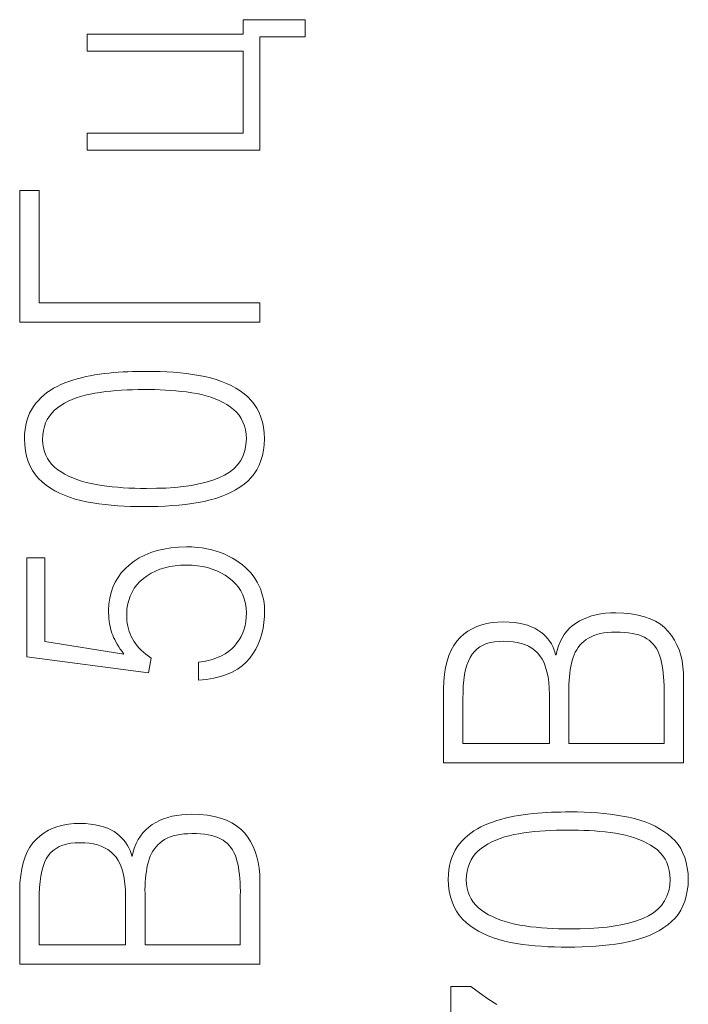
# Model space of a CAD drawing. Header units: millimetres. Extents: x 0 to 420, y 0 to 297.
# Tile 29 of 66: x 91.34 to 98.02, y 202.5 to 212.34. Entities that reach past the tile are written whole.
import ezdxf

# ---------------------------------------------------------------- set-up
doc = ezdxf.new("R2010")
doc.units = ezdxf.units.MM
doc.linetypes.add('K5LT_THIN', pattern=[0])
doc.layers.add('Слой 1', color=6, linetype='Continuous')

msp = doc.modelspace()

# ---------------------------------------------------------------- linework, layer by layer
at = {"layer": 'Слой 1', "linetype": 'K5LT_THIN', "lineweight": 18}
for p, q in [((94.1901, 212.3444), (93.5707, 212.3444)), ((93.5707, 212.3444), (93.5707, 212.1981)), ((94.1901, 212.1744), (94.1901, 212.3444)), ((93.5707, 212.1981), (92.0123, 212.1981)), ((92.0123, 212.1981), (92.0123, 212.0281)), ((93.7373, 211.0411), (93.7373, 212.1744)), ((93.7373, 212.1744), (94.1901, 212.1744)), ((92.0123, 212.0281), (93.5707, 212.0281)), ((93.5707, 212.0281), (93.5707, 211.2111)), ((92.0123, 211.2111), (92.0123, 211.0411)), ((93.5707, 211.2111), (92.0123, 211.2111)), ((92.0123, 211.0411), (93.7373, 211.0411)), ((91.5318, 210.6361), (91.3373, 210.6361)), ((91.3373, 210.6361), (91.3373, 209.321)), ((91.5318, 209.5146), (91.5318, 210.6361)), ((93.7373, 209.5146), (91.5318, 209.5146)), ((93.7373, 209.321), (93.7373, 209.5146)), ((91.3373, 209.321), (93.7373, 209.321)), ((91.9118, 208.7544), (91.8695, 208.7417)), ((91.9548, 208.766), (91.9118, 208.7544)), ((91.9987, 208.7765), (91.9548, 208.766)), ((92.0433, 208.7859), (91.9987, 208.7765)), ((92.0887, 208.7941), (92.0433, 208.7859)), ((92.1348, 208.8013), (92.0887, 208.7941)), ((92.1818, 208.8074), (92.1348, 208.8013)), ((92.229, 208.8121), (92.1818, 208.8074)), ((92.2762, 208.8163), (92.229, 208.8121)), ((92.3233, 208.8198), (92.2762, 208.8163)), ((92.3703, 208.8228), (92.3233, 208.8198)), ((92.4172, 208.8251), (92.3703, 208.8228)), ((92.464, 208.8269), (92.4172, 208.8251)), ((92.5108, 208.8281), (92.464, 208.8269)), ((92.5574, 208.8286), (92.5108, 208.8281)), ((92.604, 208.8286), (92.5574, 208.8286)), ((92.6735, 208.8285), (92.604, 208.8286)), ((92.7419, 208.8269), (92.6735, 208.8285)), ((92.8091, 208.824), (92.7419, 208.8269)), ((92.8751, 208.8196), (92.8091, 208.824)), ((92.9399, 208.8138), (92.8751, 208.8196)), ((93.0035, 208.8066), (92.9399, 208.8138)), ((93.066, 208.7981), (93.0035, 208.8066)), ((93.1272, 208.7881), (93.066, 208.7981)), ((93.1873, 208.7767), (93.1272, 208.7881)), ((93.2452, 208.763), (93.1873, 208.7767)), ((93.3006, 208.7472), (93.2452, 208.763)), ((91.6757, 208.6598), (91.642, 208.6389)), ((91.7112, 208.6791), (91.6757, 208.6598)), ((91.7484, 208.6968), (91.7112, 208.6791)), ((91.7873, 208.7129), (91.7484, 208.6968)), ((91.828, 208.7278), (91.7873, 208.7129)), ((91.8695, 208.7417), (91.828, 208.7278)), ((93.3535, 208.7291), (93.3006, 208.7472)), ((93.4039, 208.7087), (93.3535, 208.7291)), ((93.4517, 208.6862), (93.4039, 208.7087)), ((93.4971, 208.6614), (93.4517, 208.6862)), ((93.5399, 208.6343), (93.4971, 208.6614)), ((91.5507, 208.5663), (91.5237, 208.5389)), ((91.5795, 208.5921), (91.5507, 208.5663)), ((91.6099, 208.6163), (91.5795, 208.5921)), ((91.642, 208.6389), (91.6099, 208.6163)), ((91.8611, 208.5476), (91.9028, 208.5639)), ((91.9028, 208.5639), (91.9465, 208.5784)), ((91.9465, 208.5784), (91.9923, 208.5912)), ((91.9923, 208.5912), (92.0402, 208.6022)), ((92.0402, 208.6022), (92.0901, 208.6114)), ((92.0901, 208.6114), (92.1418, 208.6194)), ((92.1418, 208.6194), (92.1941, 208.6263)), ((92.1941, 208.6263), (92.2471, 208.6323)), ((92.2471, 208.6323), (92.3008, 208.6372)), ((92.3008, 208.6372), (92.3551, 208.6411)), ((92.3551, 208.6411), (92.4101, 208.6441)), ((92.4101, 208.6441), (92.4657, 208.646)), ((92.4657, 208.646), (92.522, 208.6469)), ((92.522, 208.6469), (92.579, 208.6468)), ((92.579, 208.6468), (92.633, 208.647)), ((92.633, 208.647), (92.6867, 208.6464)), ((92.6867, 208.6464), (92.7403, 208.6448)), ((92.7403, 208.6448), (92.7936, 208.6423)), ((92.7936, 208.6423), (92.8466, 208.6389)), ((92.8466, 208.6389), (92.8995, 208.6345)), ((92.8995, 208.6345), (92.9522, 208.6293)), ((92.9522, 208.6293), (93.0046, 208.6232)), ((93.0046, 208.6232), (93.0568, 208.6161)), ((93.0568, 208.6161), (93.1075, 208.6073)), ((93.1075, 208.6073), (93.1563, 208.5967)), ((93.1563, 208.5967), (93.2031, 208.5844)), ((93.2031, 208.5844), (93.2479, 208.5703)), ((93.2479, 208.5703), (93.2908, 208.5546)), ((93.2908, 208.5546), (93.3318, 208.5372)), ((93.5801, 208.6051), (93.5399, 208.6343)), ((93.6179, 208.5736), (93.5801, 208.6051)), ((93.6519, 208.5394), (93.6179, 208.5736)), ((91.4752, 208.4788), (91.4546, 208.4457)), ((91.4984, 208.5099), (91.4752, 208.4788)), ((91.5237, 208.5389), (91.4984, 208.5099)), ((91.6845, 208.4398), (91.7151, 208.465)), ((91.7151, 208.465), (91.7485, 208.4883)), ((91.7485, 208.4883), (91.784, 208.5098)), ((91.784, 208.5098), (91.8215, 208.5296)), ((91.8215, 208.5296), (91.8611, 208.5476)), ((93.3318, 208.5372), (93.3708, 208.518)), ((93.3708, 208.518), (93.4078, 208.4971)), ((93.4078, 208.4971), (93.4429, 208.4744)), ((93.4429, 208.4744), (93.4756, 208.4493)), ((93.682, 208.5021), (93.6519, 208.5394)), ((93.7083, 208.4618), (93.682, 208.5021)), ((93.7307, 208.4184), (93.7083, 208.4618)), ((91.4214, 208.3732), (91.4088, 208.3339)), ((91.4367, 208.4105), (91.4214, 208.3732)), ((91.4546, 208.4457), (91.4367, 208.4105)), ((91.6136, 208.3494), (91.6338, 208.382)), ((91.6338, 208.382), (91.6574, 208.4122)), ((91.6574, 208.4122), (91.6845, 208.4398)), ((93.4756, 208.4493), (93.5046, 208.4215)), ((93.5046, 208.4215), (93.5299, 208.3912)), ((93.5299, 208.3912), (93.5515, 208.3584)), ((93.5515, 208.3584), (93.5694, 208.3229)), ((93.7492, 208.372), (93.7307, 208.4184)), ((93.7639, 208.3225), (93.7492, 208.372)), ((91.3987, 208.2924), (91.3914, 208.2489)), ((91.4088, 208.3339), (91.3987, 208.2924)), ((91.5741, 208.2364), (91.5838, 208.2766)), ((91.5838, 208.2766), (91.597, 208.3142)), ((91.597, 208.3142), (91.6136, 208.3494)), ((93.5694, 208.3229), (93.5836, 208.285)), ((93.5836, 208.285), (93.5941, 208.2444)), ((93.7746, 208.2699), (93.7639, 208.3225)), ((93.7815, 208.2143), (93.7746, 208.2699)), ((91.3866, 208.2034), (91.3845, 208.1557)), ((91.3914, 208.2489), (91.3866, 208.2034)), ((91.5651, 208.1486), (91.5678, 208.1938)), ((91.5678, 208.1938), (91.5741, 208.2364)), ((93.5941, 208.2444), (93.6009, 208.2013)), ((93.6009, 208.2013), (93.604, 208.1557)), ((93.7845, 208.1557), (93.7815, 208.2143)), ((91.3845, 208.1557), (91.3879, 208.0941)), ((91.3879, 208.0941), (91.3954, 208.0359)), ((91.5679, 208.1062), (91.5651, 208.1486)), ((91.5742, 208.0661), (91.5679, 208.1062)), ((91.5841, 208.0281), (91.5742, 208.0661)), ((93.5995, 208.095), (93.5884, 208.0387)), ((93.604, 208.1557), (93.5995, 208.095)), ((93.7748, 208.0401), (93.7816, 208.0964)), ((93.7816, 208.0964), (93.7845, 208.1557)), ((91.3954, 208.0359), (91.4069, 207.9811)), ((91.4069, 207.9811), (91.4226, 207.9297)), ((91.5975, 207.9923), (91.5841, 208.0281)), ((91.6145, 207.9587), (91.5975, 207.9923)), ((93.5709, 207.9866), (93.5468, 207.9387)), ((93.5884, 208.0387), (93.5709, 207.9866)), ((93.7494, 207.9369), (93.764, 207.9869)), ((93.764, 207.9869), (93.7748, 208.0401)), ((91.4226, 207.9297), (91.4423, 207.8817)), ((91.4423, 207.8817), (91.4662, 207.8371)), ((91.635, 207.9273), (91.6145, 207.9587)), ((91.6591, 207.8981), (91.635, 207.9273)), ((91.6867, 207.8712), (91.6591, 207.8981)), ((91.7179, 207.8464), (91.6867, 207.8712)), ((93.5163, 207.8952), (93.4792, 207.8559)), ((93.5468, 207.9387), (93.5163, 207.8952)), ((93.7085, 207.8461), (93.7309, 207.8899)), ((93.7309, 207.8899), (93.7494, 207.9369)), ((91.4662, 207.8371), (91.4941, 207.7959)), ((91.4941, 207.7959), (91.5262, 207.758)), ((91.752, 207.8234), (91.7179, 207.8464)), ((91.7883, 207.802), (91.752, 207.8234)), ((91.8267, 207.7822), (91.7883, 207.802)), ((91.8672, 207.7641), (91.8267, 207.7822)), ((91.9098, 207.7476), (91.8672, 207.7641)), ((93.329, 207.7638), (93.2673, 207.7409)), ((93.3856, 207.7902), (93.329, 207.7638)), ((93.4356, 207.8209), (93.3856, 207.7902)), ((93.4792, 207.8559), (93.4356, 207.8209)), ((93.6179, 207.7331), (93.652, 207.7676)), ((93.652, 207.7676), (93.6822, 207.8053)), ((93.6822, 207.8053), (93.7085, 207.8461)), ((91.5262, 207.758), (91.5623, 207.7236)), ((91.5623, 207.7236), (91.6019, 207.6923)), ((91.6019, 207.6923), (91.6439, 207.6632)), ((91.9545, 207.7327), (91.9098, 207.7476)), ((92.0013, 207.7194), (91.9545, 207.7327)), ((92.0502, 207.7077), (92.0013, 207.7194)), ((92.1012, 207.6976), (92.0502, 207.7077)), ((92.1542, 207.6893), (92.1012, 207.6976)), ((92.2078, 207.682), (92.1542, 207.6893)), ((92.2623, 207.6757), (92.2078, 207.682)), ((92.3174, 207.6704), (92.2623, 207.6757)), ((92.3732, 207.6662), (92.3174, 207.6704)), ((92.4298, 207.6631), (92.3732, 207.6662)), ((92.8881, 207.6691), (92.7981, 207.6632)), ((92.9734, 207.6778), (92.8881, 207.6691)), ((93.0539, 207.6894), (92.9734, 207.6778)), ((93.1298, 207.7037), (93.0539, 207.6894)), ((93.2009, 207.7209), (93.1298, 207.7037)), ((93.2673, 207.7409), (93.2009, 207.7209)), ((93.4962, 207.6454), (93.5394, 207.6724)), ((93.5394, 207.6724), (93.5799, 207.7016)), ((93.5799, 207.7016), (93.6179, 207.7331)), ((91.6439, 207.6632), (91.6883, 207.6365)), ((91.6883, 207.6365), (91.7352, 207.6121)), ((91.7352, 207.6121), (91.7846, 207.5901)), ((91.7846, 207.5901), (91.8365, 207.5704)), ((91.8365, 207.5704), (91.8908, 207.553)), ((92.4872, 207.661), (92.4298, 207.6631)), ((92.5452, 207.6599), (92.4872, 207.661)), ((92.604, 207.6599), (92.5452, 207.6599)), ((92.7034, 207.6601), (92.604, 207.6599)), ((92.7981, 207.6632), (92.7034, 207.6601)), ((93.2971, 207.5596), (93.3508, 207.5778)), ((93.3508, 207.5778), (93.4019, 207.5981)), ((93.4019, 207.5981), (93.4504, 207.6207)), ((93.4504, 207.6207), (93.4962, 207.6454)), ((91.8908, 207.553), (91.9475, 207.538)), ((91.9475, 207.538), (92.0068, 207.5253)), ((92.0068, 207.5253), (92.0672, 207.5147)), ((92.0672, 207.5147), (92.1284, 207.5055)), ((92.1284, 207.5055), (92.1904, 207.4976)), ((92.1904, 207.4976), (92.2532, 207.491)), ((92.2532, 207.491), (92.3168, 207.4858)), ((92.3168, 207.4858), (92.3811, 207.4819)), ((92.3811, 207.4819), (92.4463, 207.4793)), ((92.4463, 207.4793), (92.5123, 207.478)), ((92.5123, 207.478), (92.579, 207.4781)), ((92.579, 207.4781), (92.6517, 207.4782)), ((92.6517, 207.4782), (92.7229, 207.4798)), ((92.7229, 207.4798), (92.7927, 207.4827)), ((92.7927, 207.4827), (92.8611, 207.4871)), ((92.8611, 207.4871), (92.9281, 207.4929)), ((92.9281, 207.4929), (92.9936, 207.5)), ((92.9936, 207.5), (93.0578, 207.5086)), ((93.0578, 207.5086), (93.1205, 207.5186)), ((93.1205, 207.5186), (93.1818, 207.53)), ((93.1818, 207.53), (93.2408, 207.5437)), ((93.2408, 207.5437), (93.2971, 207.5596)), ((93.004, 207.0754), (92.9246, 207.0721)), ((93.0581, 207.0737), (93.004, 207.0754)), ((92.5881, 206.9932), (92.5329, 206.965)), ((92.6473, 207.0173), (92.5881, 206.9932)), ((92.7106, 207.0373), (92.6473, 207.0173)), ((92.7779, 207.0531), (92.7106, 207.0373)), ((92.8492, 207.0647), (92.7779, 207.0531)), ((92.9246, 207.0721), (92.8492, 207.0647)), ((93.1104, 207.0699), (93.0581, 207.0737)), ((93.1609, 207.064), (93.1104, 207.0699)), ((93.2096, 207.0558), (93.1609, 207.064)), ((93.2565, 207.0456), (93.2096, 207.0558)), ((93.3016, 207.0332), (93.2565, 207.0456)), ((93.3449, 207.0187), (93.3016, 207.0332)), ((93.3865, 207.0021), (93.3449, 207.0187)), ((93.4262, 206.9833), (93.3865, 207.0021)), ((93.4638, 206.9633), (93.4262, 206.9833)), ((91.5901, 206.9668), (91.4095, 206.9668)), ((91.4095, 206.9668), (91.4095, 205.9751)), ((91.5901, 206.1286), (91.5901, 206.9668)), ((92.4346, 206.896), (92.3915, 206.8562)), ((92.4817, 206.9326), (92.4346, 206.896)), ((92.5329, 206.965), (92.4817, 206.9326)), ((92.7868, 206.8659), (92.8372, 206.8776)), ((92.8372, 206.8776), (92.8903, 206.8862)), ((92.8903, 206.8862), (92.9458, 206.8915)), ((92.9458, 206.8915), (93.004, 206.8936)), ((93.004, 206.8936), (93.0599, 206.8917)), ((93.0599, 206.8917), (93.1136, 206.8867)), ((93.1136, 206.8867), (93.1651, 206.8787)), ((93.1651, 206.8787), (93.2145, 206.8676)), ((93.4994, 206.9419), (93.4638, 206.9633)), ((93.533, 206.9192), (93.4994, 206.9419)), ((93.5646, 206.8951), (93.533, 206.9192)), ((93.5942, 206.8697), (93.5646, 206.8951)), ((92.3534, 206.8137), (92.3203, 206.7686)), ((92.3915, 206.8562), (92.3534, 206.8137)), ((92.5734, 206.759), (92.6109, 206.7868)), ((92.6109, 206.7868), (92.651, 206.8114)), ((92.651, 206.8114), (92.6937, 206.8328)), ((92.6937, 206.8328), (92.739, 206.8509)), ((92.739, 206.8509), (92.7868, 206.8659)), ((93.2145, 206.8676), (93.2617, 206.8534)), ((93.2617, 206.8534), (93.3068, 206.8362)), ((93.3068, 206.8362), (93.3497, 206.8159)), ((93.3497, 206.8159), (93.3904, 206.7925)), ((93.3904, 206.7925), (93.429, 206.7661)), ((93.6219, 206.8429), (93.5942, 206.8697)), ((93.6475, 206.8147), (93.6219, 206.8429)), ((93.6712, 206.7852), (93.6475, 206.8147)), ((93.6929, 206.7543), (93.6712, 206.7852)), ((92.2922, 206.7209), (92.2691, 206.6705)), ((92.3203, 206.7686), (92.2922, 206.7209)), ((92.4827, 206.6607), (92.509, 206.6959)), ((92.509, 206.6959), (92.5393, 206.7287)), ((92.5393, 206.7287), (92.5734, 206.759)), ((93.429, 206.7661), (93.4646, 206.7369)), ((93.4646, 206.7369), (93.4961, 206.7052)), ((93.4961, 206.7052), (93.5236, 206.6711)), ((93.7119, 206.722), (93.6929, 206.7543)), ((93.7287, 206.6891), (93.7119, 206.722)), ((93.7433, 206.6557), (93.7287, 206.6891)), ((92.2509, 206.6175), (92.2377, 206.5619)), ((92.2691, 206.6705), (92.2509, 206.6175)), ((92.4271, 206.5402), (92.4417, 206.5828)), ((92.4417, 206.5828), (92.4603, 206.623)), ((92.4603, 206.623), (92.4827, 206.6607)), ((93.5236, 206.6711), (93.5471, 206.6345)), ((93.5471, 206.6345), (93.5665, 206.5954)), ((93.5665, 206.5954), (93.5819, 206.5538)), ((93.7557, 206.6216), (93.7433, 206.6557)), ((93.7659, 206.587), (93.7557, 206.6216)), ((93.7739, 206.5518), (93.7659, 206.587)), ((92.2295, 206.5036), (92.2262, 206.4426)), ((92.2377, 206.5619), (92.2295, 206.5036)), ((92.4096, 206.4477), (92.4164, 206.4952)), ((92.4164, 206.4952), (92.4271, 206.5402)), ((93.5819, 206.5538), (93.5933, 206.5098)), ((93.5933, 206.5098), (93.6007, 206.4633)), ((93.7797, 206.516), (93.7739, 206.5518)), ((93.7832, 206.4796), (93.7797, 206.516)), ((92.2262, 206.4426), (92.2263, 206.4139)), ((92.2263, 206.4139), (92.2274, 206.386)), ((92.2274, 206.386), (92.2293, 206.3589)), ((92.4068, 206.3978), (92.4096, 206.4477)), ((92.4073, 206.3684), (92.4068, 206.3978)), ((93.6007, 206.4633), (93.604, 206.4143)), ((93.604, 206.4143), (93.6025, 206.3712)), ((93.7845, 206.4426), (93.7832, 206.4796)), ((93.7836, 206.3799), (93.7845, 206.4426)), ((97.0992, 206.396), (97.0551, 206.3845)), ((97.1454, 206.405), (97.0992, 206.396)), ((97.1936, 206.4115), (97.1454, 206.405)), ((97.244, 206.4153), (97.1936, 206.4115)), ((97.2963, 206.4167), (97.244, 206.4153)), ((97.3761, 206.4133), (97.2963, 206.4167)), ((97.4504, 206.4055), (97.3761, 206.4133)), ((97.5195, 206.3935), (97.4504, 206.4055)), ((97.5832, 206.3771), (97.5195, 206.3935)), ((92.2293, 206.3589), (92.2321, 206.3326)), ((92.2321, 206.3326), (92.2358, 206.3072)), ((92.2358, 206.3072), (92.2404, 206.2825)), ((92.4093, 206.3396), (92.4073, 206.3684)), ((92.4128, 206.3113), (92.4093, 206.3396)), ((92.4178, 206.2837), (92.4128, 206.3113)), ((93.5908, 206.2897), (93.5805, 206.2514)), ((93.5982, 206.3296), (93.5908, 206.2897)), ((93.6025, 206.3712), (93.5982, 206.3296)), ((93.7701, 206.2616), (93.7788, 206.3196)), ((93.7788, 206.3196), (93.7836, 206.3799)), ((95.9559, 206.2951), (95.9074, 206.2778)), ((96.007, 206.3085), (95.9559, 206.2951)), ((96.0609, 206.3178), (96.007, 206.3085)), ((96.1175, 206.3232), (96.0609, 206.3178)), ((96.1769, 206.3246), (96.1175, 206.3232)), ((96.2304, 206.3223), (96.1769, 206.3246)), ((96.2808, 206.3178), (96.2304, 206.3223)), ((96.328, 206.311), (96.2808, 206.3178)), ((96.3722, 206.3019), (96.328, 206.311)), ((96.4132, 206.2906), (96.3722, 206.3019)), ((96.4512, 206.2771), (96.4132, 206.2906)), ((96.8652, 206.288), (96.8342, 206.2607)), ((96.8991, 206.3128), (96.8652, 206.288)), ((96.935, 206.3345), (96.8991, 206.3128)), ((96.973, 206.3537), (96.935, 206.3345)), ((97.013, 206.3704), (96.973, 206.3537)), ((97.0551, 206.3845), (97.013, 206.3704)), ((97.6415, 206.3563), (97.5832, 206.3771)), ((97.6945, 206.3313), (97.6415, 206.3563)), ((97.7421, 206.3019), (97.6945, 206.3313)), ((97.7844, 206.2682), (97.7421, 206.3019)), ((92.2404, 206.2825), (92.2459, 206.2587)), ((92.2459, 206.2587), (92.2523, 206.2358)), ((92.2523, 206.2358), (92.2595, 206.2136)), ((92.2595, 206.2136), (92.2673, 206.1919)), ((92.2673, 206.1919), (92.2765, 206.1698)), ((92.4243, 206.2567), (92.4178, 206.2837)), ((92.4322, 206.2303), (92.4243, 206.2567)), ((92.4417, 206.2044), (92.4322, 206.2303)), ((92.4527, 206.1792), (92.4417, 206.2044)), ((93.5672, 206.2146), (93.551, 206.1795)), ((93.5805, 206.2514), (93.5672, 206.2146)), ((93.7412, 206.1527), (93.7576, 206.2059)), ((93.7576, 206.2059), (93.7701, 206.2616)), ((95.7784, 206.202), (95.7408, 206.1688)), ((95.8187, 206.2313), (95.7784, 206.202)), ((95.8617, 206.2565), (95.8187, 206.2313)), ((95.9074, 206.2778), (95.8617, 206.2565)), ((96.486, 206.2613), (96.4512, 206.2771)), ((96.5177, 206.2433), (96.486, 206.2613)), ((96.5463, 206.2231), (96.5177, 206.2433)), ((96.5726, 206.2011), (96.5463, 206.2231)), ((96.5963, 206.1784), (96.5726, 206.2011)), ((96.7811, 206.1981), (96.7588, 206.163)), ((96.8062, 206.2307), (96.7811, 206.1981)), ((96.8342, 206.2607), (96.8062, 206.2307)), ((97.0488, 206.1771), (97.0772, 206.1892)), ((97.0772, 206.1892), (97.1079, 206.1994)), ((97.1079, 206.1994), (97.1409, 206.2078)), ((97.1409, 206.2078), (97.1763, 206.2144)), ((97.1763, 206.2144), (97.2139, 206.2191)), ((97.2139, 206.2191), (97.254, 206.222)), ((97.254, 206.222), (97.2963, 206.2231)), ((97.2963, 206.2231), (97.3409, 206.2224)), ((97.3409, 206.2224), (97.3829, 206.22)), ((97.3829, 206.22), (97.4225, 206.216)), ((97.4225, 206.216), (97.4595, 206.2103)), ((97.4595, 206.2103), (97.4941, 206.203)), ((97.4941, 206.203), (97.5262, 206.194)), ((97.5262, 206.194), (97.5558, 206.1833)), ((97.8213, 206.2302), (97.7844, 206.2682)), ((97.8542, 206.1881), (97.8213, 206.2302)), ((92.379, 206.0035), (91.5901, 206.1286)), ((92.2765, 206.1698), (92.287, 206.1473)), ((92.287, 206.1473), (92.2989, 206.1244)), ((92.2989, 206.1244), (92.3122, 206.101)), ((92.3122, 206.101), (92.3268, 206.0773)), ((92.4651, 206.1546), (92.4527, 206.1792)), ((92.4789, 206.1311), (92.4651, 206.1546)), ((92.4944, 206.1081), (92.4789, 206.1311)), ((92.5116, 206.0857), (92.4944, 206.1081)), ((93.5096, 206.1141), (93.4845, 206.0838)), ((93.5318, 206.146), (93.5096, 206.1141)), ((93.551, 206.1795), (93.5318, 206.146)), ((93.697, 206.0533), (93.721, 206.1018)), ((93.721, 206.1018), (93.7412, 206.1527)), ((95.7067, 206.1313), (95.6765, 206.0889)), ((95.7408, 206.1688), (95.7067, 206.1313)), ((95.9376, 206.075), (95.9697, 206.0929)), ((95.9697, 206.0929), (96.0048, 206.1073)), ((96.0048, 206.1073), (96.0432, 206.1183)), ((96.0432, 206.1183), (96.0846, 206.126)), ((96.0846, 206.126), (96.1292, 206.1302)), ((96.1292, 206.1302), (96.1769, 206.131)), ((96.1769, 206.131), (96.2242, 206.1305)), ((96.2242, 206.1305), (96.2691, 206.1269)), ((96.2691, 206.1269), (96.3114, 206.1202)), ((96.3114, 206.1202), (96.3513, 206.1105)), ((96.3513, 206.1105), (96.3886, 206.0976)), ((96.3886, 206.0976), (96.4235, 206.0817)), ((96.6176, 206.1548), (96.5963, 206.1784)), ((96.6364, 206.1304), (96.6176, 206.1548)), ((96.6528, 206.1052), (96.6364, 206.1304)), ((96.6667, 206.0792), (96.6528, 206.1052)), ((96.7395, 206.1252), (96.7231, 206.0849)), ((96.7588, 206.163), (96.7395, 206.1252)), ((96.9208, 206.0703), (96.9379, 206.0919)), ((96.9379, 206.0919), (96.9566, 206.112)), ((96.9566, 206.112), (96.977, 206.1305)), ((96.977, 206.1305), (96.9991, 206.1475)), ((96.9991, 206.1475), (97.0228, 206.1632)), ((97.0228, 206.1632), (97.0488, 206.1771)), ((97.5558, 206.1833), (97.5828, 206.171)), ((97.5828, 206.171), (97.6074, 206.157)), ((97.6074, 206.157), (97.6298, 206.141)), ((97.6298, 206.141), (97.6504, 206.1233)), ((97.6504, 206.1233), (97.6693, 206.1039)), ((97.6693, 206.1039), (97.6865, 206.0828)), ((97.8831, 206.1432), (97.8542, 206.1881)), ((97.908, 206.0955), (97.8831, 206.1432)), ((97.929, 206.045), (97.908, 206.0955)), ((92.3268, 206.0773), (92.3428, 206.0531)), ((92.3428, 206.0531), (92.3602, 206.0285)), ((92.3602, 206.0285), (92.379, 206.0035)), ((92.5306, 206.0639), (92.5116, 206.0857)), ((92.5513, 206.0427), (92.5306, 206.0639)), ((92.5737, 206.022), (92.5513, 206.0427)), ((92.5978, 206.0019), (92.5737, 206.022)), ((92.6236, 205.9823), (92.5978, 206.0019)), ((93.3916, 206.0073), (93.3547, 205.9868)), ((93.4255, 206.0304), (93.3916, 206.0073)), ((93.4565, 206.0558), (93.4255, 206.0304)), ((93.4845, 206.0838), (93.4565, 206.0558)), ((93.6373, 205.9633), (93.6691, 206.0071)), ((93.6691, 206.0071), (93.697, 206.0533)), ((95.6502, 206.0416), (95.6278, 205.9893)), ((95.6765, 206.0889), (95.6502, 206.0416)), ((95.8404, 205.9695), (95.8602, 206.0011)), ((95.8602, 206.0011), (95.8829, 206.0292)), ((95.8829, 206.0292), (95.9087, 206.0538)), ((95.9087, 206.0538), (95.9376, 206.075)), ((96.4235, 206.0817), (96.4558, 206.0626)), ((96.4558, 206.0626), (96.4857, 206.0405)), ((96.4857, 206.0405), (96.513, 206.0153)), ((96.513, 206.0153), (96.5379, 205.9865)), ((96.6781, 206.0524), (96.6667, 206.0792)), ((96.6871, 206.0248), (96.6781, 206.0524)), ((96.6935, 205.9964), (96.6871, 206.0248)), ((96.6991, 205.9964), (96.6935, 205.9964)), ((96.7097, 206.0419), (96.6991, 205.9964)), ((96.7231, 206.0849), (96.7097, 206.0419)), ((96.869, 205.9689), (96.8795, 205.9965)), ((96.8795, 205.9965), (96.8916, 206.0226)), ((96.8916, 206.0226), (96.9054, 206.0472)), ((96.9054, 206.0472), (96.9208, 206.0703)), ((97.6865, 206.0828), (97.7019, 206.06)), ((97.7019, 206.06), (97.7156, 206.0354)), ((97.7156, 206.0354), (97.7276, 206.0092)), ((97.7276, 206.0092), (97.7378, 205.9812)), ((97.946, 205.9918), (97.929, 206.045)), ((97.959, 205.9357), (97.946, 205.9918)), ((91.4095, 205.9751), (92.6262, 205.8146)), ((92.6512, 205.9633), (92.6236, 205.9823)), ((92.6262, 205.8146), (92.6512, 205.9633)), ((93.1778, 205.9291), (93.1262, 205.9208)), ((93.1262, 205.9208), (93.1262, 205.7414)), ((93.2264, 205.9399), (93.1778, 205.9291)), ((93.2721, 205.953), (93.2264, 205.9399)), ((93.3149, 205.9687), (93.2721, 205.953)), ((93.3547, 205.9868), (93.3149, 205.9687)), ((93.5604, 205.8854), (93.6015, 205.9224)), ((93.6015, 205.9224), (93.6373, 205.9633)), ((95.6092, 205.9322), (95.5946, 205.87)), ((95.6278, 205.9893), (95.6092, 205.9322)), ((95.808, 205.8927), (95.823, 205.9333)), ((95.823, 205.9333), (95.8404, 205.9695)), ((96.5379, 205.9865), (96.5599, 205.9533)), ((96.5599, 205.9533), (96.579, 205.9157)), ((96.579, 205.9157), (96.5951, 205.8737)), ((96.8461, 205.8777), (96.8527, 205.9093)), ((96.8527, 205.9093), (96.8602, 205.9397)), ((96.8602, 205.9397), (96.869, 205.9689)), ((97.7378, 205.9812), (97.7463, 205.9515)), ((97.7463, 205.9515), (97.7539, 205.9197)), ((97.7539, 205.9197), (97.7606, 205.8861)), ((97.968, 205.8769), (97.959, 205.9357)), ((93.3437, 205.7786), (93.4058, 205.7992)), ((93.4058, 205.7992), (93.4625, 205.8239)), ((93.4625, 205.8239), (93.5141, 205.8526)), ((93.5141, 205.8526), (93.5604, 205.8854)), ((95.5839, 205.803), (95.577, 205.731)), ((95.5946, 205.87), (95.5839, 205.803)), ((95.7774, 205.744), (95.7852, 205.798)), ((95.7852, 205.798), (95.7954, 205.8476)), ((95.7954, 205.8476), (95.808, 205.8927)), ((96.5951, 205.8737), (96.6084, 205.8273)), ((96.6084, 205.8273), (96.6188, 205.7764)), ((96.8321, 205.7758), (96.8358, 205.8109)), ((96.8358, 205.8109), (96.8405, 205.8449)), ((96.8405, 205.8449), (96.8461, 205.8777)), ((97.7606, 205.8861), (97.7662, 205.8507)), ((97.7662, 205.8507), (97.7709, 205.8134)), ((97.7709, 205.8134), (97.7746, 205.7743)), ((97.973, 205.8153), (97.968, 205.8769)), ((97.9741, 205.7509), (97.973, 205.8153)), ((93.1262, 205.7414), (93.204, 205.7497)), ((93.204, 205.7497), (93.2765, 205.7622)), ((93.2765, 205.7622), (93.3437, 205.7786)), ((95.577, 205.731), (95.5741, 205.654)), ((95.772, 205.6854), (95.7774, 205.744)), ((96.6188, 205.7764), (96.6262, 205.7212)), ((96.6262, 205.7212), (96.6308, 205.6615)), ((96.8267, 205.6632), (96.8276, 205.7019)), ((96.8276, 205.7019), (96.8293, 205.7394)), ((96.8293, 205.7394), (96.8321, 205.7758)), ((97.7746, 205.7743), (97.7773, 205.7334)), ((97.7773, 205.7334), (97.7791, 205.6907)), ((97.9741, 204.9174), (97.9741, 205.7509)), ((95.5741, 205.654), (95.5741, 204.9174)), ((95.7685, 205.5549), (95.7691, 205.6224)), ((95.7691, 205.6224), (95.772, 205.6854)), ((96.6308, 205.6615), (96.6324, 205.5974)), ((96.8269, 205.6234), (96.8267, 205.6632)), ((96.8269, 205.111), (96.8269, 205.6234)), ((97.7791, 205.6907), (97.7799, 205.6461)), ((97.7799, 205.6461), (97.7797, 205.5997)), ((97.7797, 205.5997), (97.7797, 205.111)), ((95.7685, 205.111), (95.7685, 205.5549)), ((96.6324, 205.5974), (96.6324, 205.111)), ((96.6324, 205.111), (95.7685, 205.111)), ((97.7797, 205.111), (96.8269, 205.111)), ((95.5741, 204.9174), (97.9741, 204.9174)), ((96.6071, 204.4192), (96.5601, 204.4162)), ((96.654, 204.4216), (96.6071, 204.4192)), ((96.7008, 204.4233), (96.654, 204.4216)), ((96.7475, 204.4245), (96.7008, 204.4233)), ((96.7942, 204.4251), (96.7475, 204.4245)), ((96.8408, 204.425), (96.7942, 204.4251)), ((96.9103, 204.4249), (96.8408, 204.425)), ((96.9787, 204.4233), (96.9103, 204.4249)), ((97.0459, 204.4204), (96.9787, 204.4233)), ((97.1119, 204.416), (97.0459, 204.4204)), ((92.6982, 204.3204), (92.6623, 204.2986)), ((92.7362, 204.3396), (92.6982, 204.3204)), ((92.7762, 204.3562), (92.7362, 204.3396)), ((92.8183, 204.3703), (92.7762, 204.3562)), ((92.8624, 204.3818), (92.8183, 204.3703)), ((92.9086, 204.3908), (92.8624, 204.3818)), ((92.9569, 204.3973), (92.9086, 204.3908)), ((93.0072, 204.4012), (92.9569, 204.3973)), ((93.0596, 204.4025), (93.0072, 204.4012)), ((93.1393, 204.3991), (93.0596, 204.4025)), ((93.2137, 204.3914), (93.1393, 204.3991)), ((93.2827, 204.3793), (93.2137, 204.3914)), ((93.3464, 204.3629), (93.2827, 204.3793)), ((93.4047, 204.3422), (93.3464, 204.3629)), ((93.4577, 204.3171), (93.4047, 204.3422)), ((96.0648, 204.3243), (96.0241, 204.3093)), ((96.1063, 204.3381), (96.0648, 204.3243)), ((96.1486, 204.3508), (96.1063, 204.3381)), ((96.1916, 204.3624), (96.1486, 204.3508)), ((96.2354, 204.3729), (96.1916, 204.3624)), ((96.28, 204.3823), (96.2354, 204.3729)), ((96.3254, 204.3905), (96.28, 204.3823)), ((96.3716, 204.3977), (96.3254, 204.3905)), ((96.4185, 204.4038), (96.3716, 204.3977)), ((96.4658, 204.4085), (96.4185, 204.4038)), ((96.513, 204.4127), (96.4658, 204.4085)), ((96.5601, 204.4162), (96.513, 204.4127)), ((97.1767, 204.4102), (97.1119, 204.416)), ((97.2403, 204.403), (97.1767, 204.4102)), ((97.3027, 204.3945), (97.2403, 204.403)), ((97.364, 204.3845), (97.3027, 204.3945)), ((97.4241, 204.3731), (97.364, 204.3845)), ((97.482, 204.3594), (97.4241, 204.3731)), ((97.5374, 204.3436), (97.482, 204.3594)), ((97.5903, 204.3255), (97.5374, 204.3436)), ((97.6407, 204.3051), (97.5903, 204.3255)), ((91.6249, 204.2424), (91.5819, 204.2171)), ((91.6706, 204.2636), (91.6249, 204.2424)), ((91.7191, 204.281), (91.6706, 204.2636)), ((91.7703, 204.2943), (91.7191, 204.281)), ((91.8242, 204.3036), (91.7703, 204.2943)), ((91.8808, 204.309), (91.8242, 204.3036)), ((91.9401, 204.3104), (91.8808, 204.309)), ((91.9936, 204.3081), (91.9401, 204.3104)), ((92.044, 204.3036), (91.9936, 204.3081)), ((92.0913, 204.2968), (92.044, 204.3036)), ((92.1354, 204.2877), (92.0913, 204.2968)), ((92.1765, 204.2765), (92.1354, 204.2877)), ((92.2144, 204.2629), (92.1765, 204.2765)), ((92.2492, 204.2472), (92.2144, 204.2629)), ((92.2809, 204.2292), (92.2492, 204.2472)), ((92.3096, 204.2089), (92.2809, 204.2292)), ((92.5975, 204.2465), (92.5694, 204.2165)), ((92.6284, 204.2738), (92.5975, 204.2465)), ((92.6623, 204.2986), (92.6284, 204.2738)), ((93.5053, 204.2877), (93.4577, 204.3171)), ((93.5476, 204.254), (93.5053, 204.2877)), ((93.5845, 204.216), (93.5476, 204.254)), ((95.8787, 204.2353), (95.8466, 204.2127)), ((95.9125, 204.2562), (95.8787, 204.2353)), ((95.948, 204.2755), (95.9125, 204.2562)), ((95.9852, 204.2932), (95.948, 204.2755)), ((96.0241, 204.3093), (95.9852, 204.2932)), ((96.3786, 204.2158), (96.4309, 204.2227)), ((96.4309, 204.2227), (96.4839, 204.2287)), ((96.4839, 204.2287), (96.5376, 204.2336)), ((96.5376, 204.2336), (96.5919, 204.2375)), ((96.5919, 204.2375), (96.6469, 204.2405)), ((96.6469, 204.2405), (96.7025, 204.2424)), ((96.7025, 204.2424), (96.7588, 204.2433)), ((96.7588, 204.2433), (96.8158, 204.2432)), ((96.8158, 204.2432), (96.8697, 204.2434)), ((96.8697, 204.2434), (96.9235, 204.2428)), ((96.9235, 204.2428), (96.977, 204.2412)), ((96.977, 204.2412), (97.0303, 204.2387)), ((97.0303, 204.2387), (97.0834, 204.2353)), ((97.0834, 204.2353), (97.1363, 204.231)), ((97.1363, 204.231), (97.1889, 204.2257)), ((97.1889, 204.2257), (97.2413, 204.2196)), ((97.6885, 204.2826), (97.6407, 204.3051)), ((97.7338, 204.2578), (97.6885, 204.2826)), ((97.7766, 204.2308), (97.7338, 204.2578)), ((97.8169, 204.2015), (97.7766, 204.2308)), ((91.504, 204.1546), (91.4699, 204.1171)), ((91.5416, 204.1878), (91.504, 204.1546)), ((91.5819, 204.2171), (91.5416, 204.1878)), ((92.3358, 204.1869), (92.3096, 204.2089)), ((92.3595, 204.1642), (92.3358, 204.1869)), ((92.3808, 204.1406), (92.3595, 204.1642)), ((92.3997, 204.1162), (92.3808, 204.1406)), ((92.5221, 204.1488), (92.5028, 204.111)), ((92.5443, 204.1839), (92.5221, 204.1488)), ((92.5694, 204.2165), (92.5443, 204.1839)), ((92.7403, 204.1163), (92.7623, 204.1333)), ((92.7623, 204.1333), (92.786, 204.149)), ((92.786, 204.149), (92.812, 204.1629)), ((92.812, 204.1629), (92.8404, 204.175)), ((92.8404, 204.175), (92.8711, 204.1852)), ((92.8711, 204.1852), (92.9041, 204.1936)), ((92.9041, 204.1936), (92.9395, 204.2002)), ((92.9395, 204.2002), (92.9772, 204.2049)), ((92.9772, 204.2049), (93.0172, 204.2078)), ((93.0172, 204.2078), (93.0596, 204.2089)), ((93.0596, 204.2089), (93.1041, 204.2082)), ((93.1041, 204.2082), (93.1461, 204.2058)), ((93.1461, 204.2058), (93.1857, 204.2018)), ((93.1857, 204.2018), (93.2228, 204.1961)), ((93.2228, 204.1961), (93.2573, 204.1888)), ((93.2573, 204.1888), (93.2894, 204.1798)), ((93.2894, 204.1798), (93.319, 204.1691)), ((93.319, 204.1691), (93.3461, 204.1568)), ((93.3461, 204.1568), (93.3707, 204.1428)), ((93.3707, 204.1428), (93.393, 204.1268)), ((93.393, 204.1268), (93.4136, 204.1091)), ((93.6174, 204.1739), (93.5845, 204.216)), ((93.6463, 204.129), (93.6174, 204.1739)), ((93.6713, 204.0813), (93.6463, 204.129)), ((95.7605, 204.1353), (95.7352, 204.1063)), ((95.7875, 204.1627), (95.7605, 204.1353)), ((95.8162, 204.1885), (95.7875, 204.1627)), ((95.8466, 204.2127), (95.8162, 204.1885)), ((96.0207, 204.1062), (96.0583, 204.126)), ((96.0583, 204.126), (96.0979, 204.144)), ((96.0979, 204.144), (96.1395, 204.1603)), ((96.1395, 204.1603), (96.1833, 204.1748)), ((96.1833, 204.1748), (96.2291, 204.1876)), ((96.2291, 204.1876), (96.2769, 204.1986)), ((96.2769, 204.1986), (96.3269, 204.2078)), ((96.3269, 204.2078), (96.3786, 204.2158)), ((97.2413, 204.2196), (97.2935, 204.2125)), ((97.2935, 204.2125), (97.3443, 204.2037)), ((97.3443, 204.2037), (97.393, 204.1931)), ((97.393, 204.1931), (97.4398, 204.1808)), ((97.4398, 204.1808), (97.4847, 204.1668)), ((97.4847, 204.1668), (97.5276, 204.151)), ((97.5276, 204.151), (97.5685, 204.1336)), ((97.5685, 204.1336), (97.6075, 204.1144)), ((97.8547, 204.17), (97.8169, 204.2015)), ((97.8887, 204.1358), (97.8547, 204.17)), ((97.9188, 204.0985), (97.8887, 204.1358)), ((91.4134, 204.0274), (91.391, 203.9752)), ((91.4397, 204.0747), (91.4134, 204.0274)), ((91.4699, 204.1171), (91.4397, 204.0747)), ((91.6461, 204.015), (91.6719, 204.0396)), ((91.6719, 204.0396), (91.7008, 204.0609)), ((91.7008, 204.0609), (91.7329, 204.0787)), ((91.7329, 204.0787), (91.7681, 204.0931)), ((91.7681, 204.0931), (91.8064, 204.1042)), ((91.8064, 204.1042), (91.8478, 204.1118)), ((91.8478, 204.1118), (91.8924, 204.116)), ((91.8924, 204.116), (91.9401, 204.1168)), ((91.9401, 204.1168), (91.9875, 204.1163)), ((91.9875, 204.1163), (92.0323, 204.1127)), ((92.0323, 204.1127), (92.0747, 204.1061)), ((92.0747, 204.1061), (92.1145, 204.0963)), ((92.1145, 204.0963), (92.1519, 204.0834)), ((92.1519, 204.0834), (92.1867, 204.0675)), ((92.1867, 204.0675), (92.219, 204.0485)), ((92.219, 204.0485), (92.2489, 204.0263)), ((92.2489, 204.0263), (92.2762, 204.0011)), ((92.416, 204.0911), (92.3997, 204.1162)), ((92.4299, 204.0651), (92.416, 204.0911)), ((92.4413, 204.0383), (92.4299, 204.0651)), ((92.4503, 204.0107), (92.4413, 204.0383)), ((92.4729, 204.0278), (92.4623, 203.9822)), ((92.4864, 204.0707), (92.4729, 204.0278)), ((92.5028, 204.111), (92.4864, 204.0707)), ((92.6548, 204.0085), (92.6686, 204.0331)), ((92.6686, 204.0331), (92.684, 204.0561)), ((92.684, 204.0561), (92.7011, 204.0777)), ((92.7011, 204.0777), (92.7199, 204.0978)), ((92.7199, 204.0978), (92.7403, 204.1163)), ((93.4136, 204.1091), (93.4325, 204.0897)), ((93.4325, 204.0897), (93.4497, 204.0686)), ((93.4497, 204.0686), (93.4651, 204.0458)), ((93.4651, 204.0458), (93.4788, 204.0213)), ((93.6922, 204.0309), (93.6713, 204.0813)), ((93.7092, 203.9776), (93.6922, 204.0309)), ((95.6914, 204.0421), (95.6735, 204.0069)), ((95.712, 204.0752), (95.6914, 204.0421)), ((95.7352, 204.1063), (95.712, 204.0752)), ((95.8942, 204.0086), (95.9213, 204.0363)), ((95.9213, 204.0363), (95.9519, 204.0614)), ((95.9519, 204.0614), (95.9853, 204.0847)), ((95.9853, 204.0847), (96.0207, 204.1062)), ((97.6075, 204.1144), (97.6446, 204.0935)), ((97.6446, 204.0935), (97.6797, 204.0709)), ((97.6797, 204.0709), (97.7124, 204.0457)), ((97.7124, 204.0457), (97.7414, 204.0179)), ((97.9451, 204.0582), (97.9188, 204.0985)), ((97.9675, 204.0148), (97.9451, 204.0582)), ((91.391, 203.9752), (91.3725, 203.918)), ((91.5862, 203.9192), (91.6036, 203.9553)), ((91.6036, 203.9553), (91.6234, 203.9869)), ((91.6234, 203.9869), (91.6461, 204.015)), ((92.2762, 204.0011), (92.3011, 203.9723)), ((92.3011, 203.9723), (92.3231, 203.9392)), ((92.3231, 203.9392), (92.3422, 203.9016)), ((92.4568, 203.9822), (92.4503, 204.0107)), ((92.4623, 203.9822), (92.4568, 203.9822)), ((92.6159, 203.8951), (92.6234, 203.9256)), ((92.6234, 203.9256), (92.6322, 203.9547)), ((92.6322, 203.9547), (92.6427, 203.9823)), ((92.6427, 203.9823), (92.6548, 204.0085)), ((93.4788, 204.0213), (93.4908, 203.995)), ((93.4908, 203.995), (93.501, 203.967)), ((93.501, 203.967), (93.5095, 203.9374)), ((93.5095, 203.9374), (93.5172, 203.9056)), ((93.7222, 203.9216), (93.7092, 203.9776)), ((95.6455, 203.9303), (95.6355, 203.8889)), ((95.6582, 203.9696), (95.6455, 203.9303)), ((95.6735, 204.0069), (95.6582, 203.9696)), ((95.8337, 203.9106), (95.8504, 203.9458)), ((95.8504, 203.9458), (95.8705, 203.9784)), ((95.8705, 203.9784), (95.8942, 204.0086)), ((97.7414, 204.0179), (97.7667, 203.9876)), ((97.7667, 203.9876), (97.7883, 203.9548)), ((97.7883, 203.9548), (97.8062, 203.9194)), ((97.986, 203.9684), (97.9675, 204.0148)), ((98.0006, 203.9189), (97.986, 203.9684)), ((91.3578, 203.8558), (91.3471, 203.7888)), ((91.3725, 203.918), (91.3578, 203.8558)), ((91.5484, 203.7838), (91.5586, 203.8334)), ((91.5586, 203.8334), (91.5712, 203.8785)), ((91.5712, 203.8785), (91.5862, 203.9192)), ((92.3422, 203.9016), (92.3584, 203.8595)), ((92.3584, 203.8595), (92.3716, 203.8131)), ((92.599, 203.7967), (92.6037, 203.8307)), ((92.6037, 203.8307), (92.6093, 203.8635)), ((92.6093, 203.8635), (92.6159, 203.8951)), ((93.5172, 203.9056), (93.5238, 203.8719)), ((93.5238, 203.8719), (93.5295, 203.8365)), ((93.5295, 203.8365), (93.5341, 203.7992)), ((93.7312, 203.8627), (93.7222, 203.9216)), ((93.7363, 203.8011), (93.7312, 203.8627)), ((95.6281, 203.8453), (95.6234, 203.7998)), ((95.6355, 203.8889), (95.6281, 203.8453)), ((95.8046, 203.7902), (95.8108, 203.8328)), ((95.8108, 203.8328), (95.8205, 203.873)), ((95.8205, 203.873), (95.8337, 203.9106)), ((97.8062, 203.9194), (97.8204, 203.8814)), ((97.8204, 203.8814), (97.8309, 203.8408)), ((97.8309, 203.8408), (97.8377, 203.7978)), ((98.0114, 203.8663), (98.0006, 203.9189)), ((98.0183, 203.8108), (98.0114, 203.8663)), ((91.3471, 203.7888), (91.3403, 203.7168)), ((91.5353, 203.6712), (91.5406, 203.7298)), ((91.5406, 203.7298), (91.5484, 203.7838)), ((92.3716, 203.8131), (92.382, 203.7622)), ((92.382, 203.7622), (92.3895, 203.707)), ((92.5926, 203.7253), (92.5953, 203.7616)), ((92.5953, 203.7616), (92.599, 203.7967)), ((93.5341, 203.7992), (93.5378, 203.7601)), ((93.5378, 203.7601), (93.5406, 203.7192)), ((93.7373, 203.7367), (93.7363, 203.8011)), ((93.7373, 202.9032), (93.7373, 203.7367)), ((95.6234, 203.7998), (95.6213, 203.7521)), ((95.6213, 203.7521), (95.6247, 203.6905)), ((95.8019, 203.745), (95.8046, 203.7902)), ((95.8047, 203.7026), (95.8019, 203.745)), ((97.8408, 203.7521), (97.8362, 203.6914)), ((97.8377, 203.7978), (97.8408, 203.7521)), ((98.0213, 203.7521), (98.0183, 203.8108)), ((98.0184, 203.6928), (98.0213, 203.7521)), ((91.3403, 203.7168), (91.3373, 203.6399)), ((91.3373, 203.6399), (91.3373, 202.9032)), ((91.5323, 203.6082), (91.5353, 203.6712)), ((92.3895, 203.707), (92.394, 203.6473)), ((92.394, 203.6473), (92.3957, 203.5832)), ((92.59, 203.649), (92.5908, 203.6877)), ((92.5901, 203.6092), (92.59, 203.649)), ((92.5908, 203.6877), (92.5926, 203.7253)), ((93.5406, 203.7192), (93.5423, 203.6765)), ((93.5423, 203.6765), (93.5431, 203.6319)), ((93.5431, 203.6319), (93.5429, 203.5856)), ((95.6247, 203.6905), (95.6321, 203.6323)), ((95.6321, 203.6323), (95.6437, 203.5775)), ((95.811, 203.6625), (95.8047, 203.7026)), ((95.8209, 203.6245), (95.811, 203.6625)), ((97.8252, 203.6351), (97.8077, 203.583)), ((97.8362, 203.6914), (97.8252, 203.6351)), ((98.0008, 203.5834), (98.0115, 203.6365)), ((98.0115, 203.6365), (98.0184, 203.6928)), ((91.5318, 203.5407), (91.5323, 203.6082)), ((91.5318, 203.0968), (91.5318, 203.5407)), ((92.3957, 203.5832), (92.3957, 203.0968)), ((92.5901, 203.0968), (92.5901, 203.6092)), ((93.5429, 203.5856), (93.5429, 203.0968)), ((95.6437, 203.5775), (95.6594, 203.5261)), ((95.8343, 203.5887), (95.8209, 203.6245)), ((95.8513, 203.5551), (95.8343, 203.5887)), ((95.8718, 203.5237), (95.8513, 203.5551)), ((97.7836, 203.5351), (97.7531, 203.4916)), ((97.8077, 203.583), (97.7836, 203.5351)), ((97.9677, 203.4863), (97.9862, 203.5333)), ((97.9862, 203.5333), (98.0008, 203.5834)), ((95.6594, 203.5261), (95.6791, 203.4781)), ((95.6791, 203.4781), (95.703, 203.4335)), ((95.703, 203.4335), (95.7309, 203.3923)), ((95.8959, 203.4946), (95.8718, 203.5237)), ((95.9235, 203.4676), (95.8959, 203.4946)), ((95.9547, 203.4428), (95.9235, 203.4676)), ((95.9888, 203.4198), (95.9547, 203.4428)), ((97.716, 203.4523), (97.6724, 203.4173)), ((97.7531, 203.4916), (97.716, 203.4523)), ((97.9189, 203.4017), (97.9452, 203.4425)), ((97.9452, 203.4425), (97.9677, 203.4863)), ((95.7309, 203.3923), (95.763, 203.3544)), ((95.763, 203.3544), (95.7991, 203.32)), ((96.0251, 203.3984), (95.9888, 203.4198)), ((96.0634, 203.3787), (96.0251, 203.3984)), ((96.1039, 203.3605), (96.0634, 203.3787)), ((96.1465, 203.344), (96.1039, 203.3605)), ((96.1912, 203.3291), (96.1465, 203.344)), ((97.5041, 203.3373), (97.4377, 203.3173)), ((97.5658, 203.3602), (97.5041, 203.3373)), ((97.6223, 203.3866), (97.5658, 203.3602)), ((97.6724, 203.4173), (97.6223, 203.3866)), ((97.8547, 203.3295), (97.8887, 203.364)), ((97.8887, 203.364), (97.9189, 203.4017)), ((95.7991, 203.32), (95.8386, 203.2887)), ((95.8386, 203.2887), (95.8806, 203.2596)), ((95.8806, 203.2596), (95.9251, 203.2329)), ((96.238, 203.3158), (96.1912, 203.3291)), ((96.287, 203.3041), (96.238, 203.3158)), ((96.338, 203.294), (96.287, 203.3041)), ((96.3909, 203.2857), (96.338, 203.294)), ((96.4446, 203.2784), (96.3909, 203.2857)), ((96.499, 203.2721), (96.4446, 203.2784)), ((96.5542, 203.2668), (96.499, 203.2721)), ((96.61, 203.2626), (96.5542, 203.2668)), ((96.6666, 203.2595), (96.61, 203.2626)), ((96.7239, 203.2574), (96.6666, 203.2595)), ((96.782, 203.2563), (96.7239, 203.2574)), ((96.8408, 203.2563), (96.782, 203.2563)), ((96.9402, 203.2565), (96.8408, 203.2563)), ((97.0349, 203.2596), (96.9402, 203.2565)), ((97.1249, 203.2655), (97.0349, 203.2596)), ((97.2101, 203.2742), (97.1249, 203.2655)), ((97.2907, 203.2858), (97.2101, 203.2742)), ((97.3665, 203.3001), (97.2907, 203.2858)), ((97.4377, 203.3173), (97.3665, 203.3001)), ((97.6871, 203.2171), (97.733, 203.2418)), ((97.733, 203.2418), (97.7762, 203.2688)), ((97.7762, 203.2688), (97.8167, 203.298)), ((97.8167, 203.298), (97.8547, 203.3295)), ((95.9251, 203.2329), (95.972, 203.2086)), ((95.972, 203.2086), (96.0214, 203.1865)), ((96.0214, 203.1865), (96.0732, 203.1668)), ((96.0732, 203.1668), (96.1276, 203.1494)), ((96.1276, 203.1494), (96.1843, 203.1344)), ((97.4185, 203.1264), (97.4775, 203.1401)), ((97.4775, 203.1401), (97.5339, 203.156)), ((97.5339, 203.156), (97.5876, 203.1742)), ((97.5876, 203.1742), (97.6387, 203.1945)), ((97.6387, 203.1945), (97.6871, 203.2171)), ((92.3957, 203.0968), (91.5318, 203.0968)), ((93.5429, 203.0968), (92.5901, 203.0968)), ((96.1843, 203.1344), (96.2435, 203.1217)), ((96.2435, 203.1217), (96.304, 203.1111)), ((96.304, 203.1111), (96.3652, 203.1019)), ((96.3652, 203.1019), (96.4272, 203.094)), ((96.4272, 203.094), (96.49, 203.0874)), ((96.49, 203.0874), (96.5536, 203.0822)), ((96.5536, 203.0822), (96.6179, 203.0783)), ((96.6179, 203.0783), (96.6831, 203.0757)), ((96.6831, 203.0757), (96.749, 203.0744)), ((96.749, 203.0744), (96.8158, 203.0745)), ((96.8158, 203.0745), (96.8884, 203.0746)), ((96.8884, 203.0746), (96.9597, 203.0762)), ((96.9597, 203.0762), (97.0295, 203.0791)), ((97.0295, 203.0791), (97.0979, 203.0835)), ((97.0979, 203.0835), (97.1649, 203.0893)), ((97.1649, 203.0893), (97.2304, 203.0964)), ((97.2304, 203.0964), (97.2946, 203.105)), ((97.2946, 203.105), (97.3573, 203.115)), ((97.3573, 203.115), (97.4185, 203.1264)), ((91.3373, 202.9032), (93.7373, 202.9032)), ((95.8463, 202.6789), (95.6463, 202.6789)), ((95.6463, 202.6789), (95.6463, 201.4063)), ((95.9323, 202.6168), (95.8463, 202.6789)), ((96.0187, 202.5575), (95.9323, 202.6168)), ((96.1056, 202.5008), (96.0187, 202.5575))]:
    msp.add_line(p, q, dxfattribs=at)

doc.saveas('drawing.dxf')
